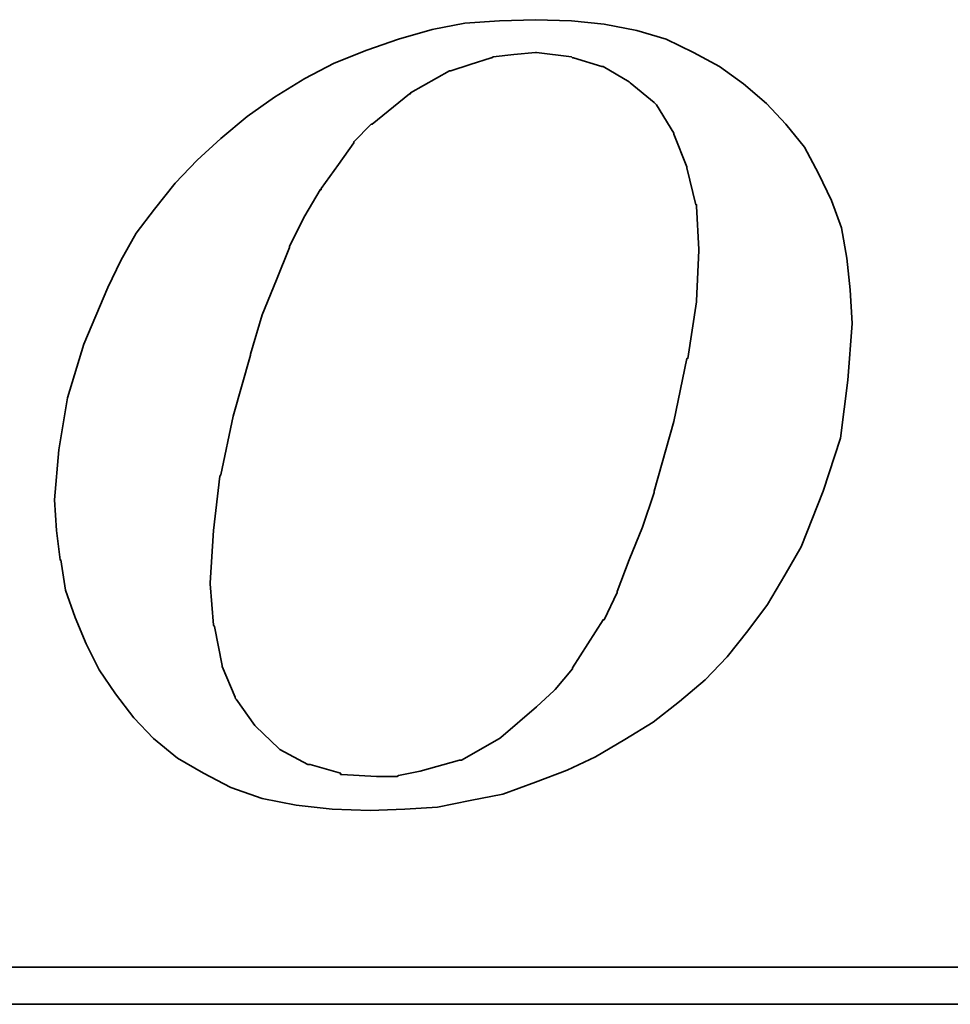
# Model space of a CAD drawing. Header units: inches. Extents: x 12 to 356, y 100 to 267.
# Tile 32 of 47: x 294.03 to 299.46, y 189.04 to 194.78. Entities that reach past the tile are written whole.
import ezdxf

# ---------------------------------------------------------------- set-up
doc = ezdxf.new("R2010")
doc.units = ezdxf.units.IN
doc.header["$LTSCALE"] = 0.25
doc.layers.add('DIM', color=4, linetype='Continuous')
doc.layers.add('layer 1', color=7, linetype='Continuous')

# ---------------------------------------------------------------- blocks, each defined once
blk = doc.blocks.new('TBI MOTION logo(完整正式版)')
at = {"layer": 'layer 1', "color": 22, "lineweight": 35}
for points, knots in [([(-11.34375, -6.98375), (-11.34375, -6.98375), (-10.91375, -7.43875), (-10.91375, -7.43875), (-10.91375, -7.43875), (-10.91375, -7.43875), (-10.38625, -7.87125), (-10.38625, -7.87125), (-10.38625, -7.87125), (-10.38625, -7.87125), (-9.81125, -8.20375), (-9.81125, -8.20375), (-9.81125, -8.20375), (-9.81125, -8.20375), (-9.21125, -8.51875), (-9.21125, -8.51875), (-9.21125, -8.51875), (-9.21125, -8.51875), (-8.51625, -8.75875), (-8.51625, -8.75875), (-8.51625, -8.75875), (-8.51625, -8.75875), (-7.77125, -8.90375), (-7.77125, -8.90375), (-7.77125, -8.90375), (-7.77125, -8.90375), (-6.97875, -8.99875), (-6.97875, -8.99875), (-6.97875, -8.99875), (-6.97875, -8.99875), (-6.14125, -9.02375), (-6.14125, -9.02375), (-6.14125, -9.02375), (-6.14125, -9.02375), (-5.37125, -8.99875), (-5.37125, -8.99875), (-5.37125, -8.99875), (-5.37125, -8.99875), (-4.65375, -8.94875), (-4.65375, -8.94875), (-4.65375, -8.94875), (-4.65375, -8.94875), (-3.93375, -8.80625), (-3.93375, -8.80625), (-3.93375, -8.80625), (-3.93375, -8.80625), (-3.21375, -8.66375), (-3.21375, -8.66375), (-3.21375, -8.66375), (-3.21375, -8.66375), (-2.49375, -8.39875), (-2.49375, -8.39875), (-2.49375, -8.39875), (-2.49375, -8.39875), (-1.79875, -8.13375), (-1.79875, -8.13375), (-1.79875, -8.13375), (-1.79875, -8.13375), (-1.17375, -7.84375), (-1.17375, -7.84375), (-1.17375, -7.84375), (-1.17375, -7.84375), (-0.52375, -7.46375), (-0.52375, -7.46375), (-0.52375, -7.46375), (-0.52375, -7.46375), (0.10124, -7.07875), (0.10124, -7.07875), (0.10124, -7.07875), (0.10124, -7.07875), (0.67625, -6.62375), (0.67625, -6.62375), (0.67625, -6.62375), (0.67625, -6.62375), (1.24874, -6.14375), (1.24874, -6.14375), (1.24874, -6.14375), (1.24874, -6.14375), (1.72874, -5.64125), (1.72874, -5.64125), (1.72874, -5.64125), (1.72874, -5.64125), (2.18624, -5.06375), (2.18624, -5.06375), (2.18624, -5.06375), (2.18624, -5.06375), (2.61625, -4.48874), (2.61625, -4.48874), (2.61625, -4.48874), (2.61625, -4.48874), (3.00125, -3.83874), (3.00125, -3.83874), (3.00125, -3.83874), (3.00125, -3.83874), (3.36124, -3.21374), (3.36124, -3.21374), (3.36124, -3.21374), (3.36124, -3.21374), (3.84374, -1.99125), (3.84374, -1.99125), (3.84374, -1.99125), (3.84374, -1.99125), (4.22625, -0.81875), (4.22625, -0.81875), (4.22625, -0.81875), (4.22625, -0.81875), (4.39125, 0.45624), (4.39125, 0.45624), (4.39125, 0.45624), (4.39125, 0.45624), (4.48874, 1.70124), (4.48874, 1.70124), (4.48874, 1.70124), (4.48874, 1.70124), (4.43874, 2.44625), (4.43874, 2.44625), (4.43874, 2.44625), (4.43874, 2.44625), (4.36874, 3.14125), (4.36874, 3.14125), (4.36874, 3.14125), (4.36874, 3.14125), (4.25125, 3.81125), (4.25125, 3.81125), (4.25125, 3.81125), (4.25125, 3.81125), (4.03124, 4.41125), (4.03124, 4.41125), (4.03124, 4.41125), (4.03124, 4.41125), (3.74374, 5.01125), (3.74374, 5.01125), (3.74374, 5.01125), (3.74374, 5.01125), (3.43124, 5.58875), (3.43124, 5.58875), (3.43124, 5.58875), (3.43124, 5.58875), (3.02625, 6.09125), (3.02625, 6.09125), (3.02625, 6.09125), (3.02625, 6.09125), (2.59374, 6.54875), (2.59374, 6.54875), (2.59374, 6.54875), (2.59374, 6.54875), (2.09124, 6.98125), (2.09124, 6.98125), (2.09124, 6.98125), (2.09124, 6.98125), (1.56124, 7.36625), (1.56124, 7.36625), (1.56124, 7.36625), (1.56124, 7.36625), (0.98624, 7.67625), (0.98624, 7.67625), (0.98624, 7.67625), (0.98624, 7.67625), (0.38624, 7.96375), (0.38624, 7.96375), (0.38624, 7.96375), (0.38624, 7.96375), (-0.25875, 8.15625), (-0.25875, 8.15625), (-0.25875, 8.15625), (-0.25875, 8.15625), (-0.98125, 8.30125), (-0.98125, 8.30125), (-0.98125, 8.30125), (-0.98125, 8.30125), (-1.70124, 8.37125), (-1.70124, 8.37125), (-1.70124, 8.37125), (-1.70124, 8.37125), (-2.49375, 8.39624), (-2.49375, 8.39624), (-2.49375, 8.39624), (-2.49375, 8.39624), (-3.28625, 8.37125), (-3.28625, 8.37125), (-3.28625, 8.37125), (-3.28625, 8.37125), (-4.05125, 8.32125), (-4.05125, 8.32125), (-4.05125, 8.32125), (-4.05125, 8.32125), (-4.77375, 8.18125), (-4.77375, 8.18125), (-4.77375, 8.18125), (-4.77375, 8.18125), (-5.51625, 7.96375), (-5.51625, 7.96375), (-5.51625, 7.96375), (-5.51625, 7.96375), (-6.21125, 7.72625), (-6.21125, 7.72625), (-6.21125, 7.72625), (-6.21125, 7.72625), (-6.92875, 7.43625), (-6.92875, 7.43625), (-6.92875, 7.43625), (-6.92875, 7.43625), (-7.57875, 7.10125), (-7.57875, 7.10125), (-7.57875, 7.10125), (-7.57875, 7.10125), (-8.24875, 6.69125), (-8.24875, 6.69125), (-8.24875, 6.69125), (-8.24875, 6.69125), (-8.84875, 6.26125), (-8.84875, 6.26125), (-8.84875, 6.26125), (-8.84875, 6.26125), (-9.42625, 5.78125), (-9.42625, 5.78125), (-9.42625, 5.78125), (-9.42625, 5.78125), (-9.95375, 5.30125), (-9.95375, 5.30125), (-9.95375, 5.30125), (-9.95375, 5.30125), (-10.43375, 4.79624), (-10.43375, 4.79624), (-10.43375, 4.79624), (-10.43375, 4.79624), (-10.88875, 4.22125), (-10.88875, 4.22125), (-10.88875, 4.22125), (-10.88875, 4.22125), (-11.29875, 3.69375), (-11.29875, 3.69375), (-11.29875, 3.69375), (-11.29875, 3.69375), (-11.63375, 3.09125), (-11.63375, 3.09125), (-11.63375, 3.09125), (-11.63375, 3.09125), (-11.91875, 2.49625), (-11.91875, 2.49625), (-11.91875, 2.49625), (-11.91875, 2.49625), (-12.44875, 1.24625), (-12.44875, 1.24625), (-12.44875, 1.24625), (-12.44875, 1.24625), (-12.80875, 0.06874), (-12.80875, 0.06874), (-12.80875, 0.06874), (-12.80875, 0.06874), (-12.99875, -1.07875), (-12.99875, -1.07875), (-12.99875, -1.07875), (-12.99875, -1.07875), (-13.09375, -2.18375), (-13.09375, -2.18375), (-13.09375, -2.18375), (-13.09375, -2.18375), (-13.04875, -2.85375), (-13.04875, -2.85375), (-13.04875, -2.85375), (-13.04875, -2.85375), (-12.97375, -3.50375), (-12.97375, -3.50375), (-12.97375, -3.50375), (-12.97375, -3.50375), (-12.95375, -3.50375), (-12.95375, -3.50375), (-12.95375, -3.50375), (-12.95375, -3.50375), (-12.85375, -4.17375), (-12.85375, -4.17375), (-12.85375, -4.17375), (-12.85375, -4.17375), (-12.63875, -4.77624), (-12.63875, -4.77624), (-12.63875, -4.77624), (-12.63875, -4.77624), (-12.39875, -5.35125), (-12.39875, -5.35125), (-12.39875, -5.35125), (-12.39875, -5.35125), (-12.11375, -5.92875), (-12.11375, -5.92875), (-12.11375, -5.92875), (-12.11375, -5.92875), (-11.75375, -6.45375), (-11.75375, -6.45375), (-11.75375, -6.45375), (-11.75375, -6.45375), (-11.34375, -6.98375), (-11.34375, -6.98375)], [0, 0, 0, 0, 0.01369863, 0.01369863, 0.01369863, 0.01369863, 0.02739726, 0.02739726, 0.02739726, 0.02739726, 0.04109589, 0.04109589, 0.04109589, 0.04109589, 0.05479452, 0.05479452, 0.05479452, 0.05479452, 0.06849315, 0.06849315, 0.06849315, 0.06849315, 0.08219178, 0.08219178, 0.08219178, 0.08219178, 0.09589041, 0.09589041, 0.09589041, 0.09589041, 0.10958904, 0.10958904, 0.10958904, 0.10958904, 0.12328767, 0.12328767, 0.12328767, 0.12328767, 0.1369863, 0.1369863, 0.1369863, 0.1369863, 0.15068493, 0.15068493, 0.15068493, 0.15068493, 0.16438356, 0.16438356, 0.16438356, 0.16438356, 0.17808219, 0.17808219, 0.17808219, 0.17808219, 0.19178082, 0.19178082, 0.19178082, 0.19178082, 0.20547945, 0.20547945, 0.20547945, 0.20547945, 0.21917808, 0.21917808, 0.21917808, 0.21917808, 0.23287671, 0.23287671, 0.23287671, 0.23287671, 0.24657534, 0.24657534, 0.24657534, 0.24657534, 0.26027397, 0.26027397, 0.26027397, 0.26027397, 0.2739726, 0.2739726, 0.2739726, 0.2739726, 0.28767123, 0.28767123, 0.28767123, 0.28767123, 0.30136986, 0.30136986, 0.30136986, 0.30136986, 0.31506849, 0.31506849, 0.31506849, 0.31506849, 0.32876712, 0.32876712, 0.32876712, 0.32876712, 0.34246575, 0.34246575, 0.34246575, 0.34246575, 0.35616438, 0.35616438, 0.35616438, 0.35616438, 0.36986301, 0.36986301, 0.36986301, 0.36986301, 0.38356164, 0.38356164, 0.38356164, 0.38356164, 0.39726027, 0.39726027, 0.39726027, 0.39726027, 0.4109589, 0.4109589, 0.4109589, 0.4109589, 0.42465753, 0.42465753, 0.42465753, 0.42465753, 0.43835616, 0.43835616, 0.43835616, 0.43835616, 0.45205479, 0.45205479, 0.45205479, 0.45205479, 0.46575342, 0.46575342, 0.46575342, 0.46575342, 0.47945205, 0.47945205, 0.47945205, 0.47945205, 0.49315068, 0.49315068, 0.49315068, 0.49315068, 0.50684932, 0.50684932, 0.50684932, 0.50684932, 0.52054795, 0.52054795, 0.52054795, 0.52054795, 0.53424658, 0.53424658, 0.53424658, 0.53424658, 0.54794521, 0.54794521, 0.54794521, 0.54794521, 0.56164384, 0.56164384, 0.56164384, 0.56164384, 0.57534247, 0.57534247, 0.57534247, 0.57534247, 0.5890411, 0.5890411, 0.5890411, 0.5890411, 0.60273973, 0.60273973, 0.60273973, 0.60273973, 0.61643836, 0.61643836, 0.61643836, 0.61643836, 0.63013699, 0.63013699, 0.63013699, 0.63013699, 0.64383562, 0.64383562, 0.64383562, 0.64383562, 0.65753425, 0.65753425, 0.65753425, 0.65753425, 0.67123288, 0.67123288, 0.67123288, 0.67123288, 0.68493151, 0.68493151, 0.68493151, 0.68493151, 0.69863014, 0.69863014, 0.69863014, 0.69863014, 0.71232877, 0.71232877, 0.71232877, 0.71232877, 0.7260274, 0.7260274, 0.7260274, 0.7260274, 0.73972603, 0.73972603, 0.73972603, 0.73972603, 0.75342466, 0.75342466, 0.75342466, 0.75342466, 0.76712329, 0.76712329, 0.76712329, 0.76712329, 0.78082192, 0.78082192, 0.78082192, 0.78082192, 0.79452055, 0.79452055, 0.79452055, 0.79452055, 0.80821918, 0.80821918, 0.80821918, 0.80821918, 0.82191781, 0.82191781, 0.82191781, 0.82191781, 0.83561644, 0.83561644, 0.83561644, 0.83561644, 0.84931507, 0.84931507, 0.84931507, 0.84931507, 0.8630137, 0.8630137, 0.8630137, 0.8630137, 0.87671233, 0.87671233, 0.87671233, 0.87671233, 0.89041096, 0.89041096, 0.89041096, 0.89041096, 0.90410959, 0.90410959, 0.90410959, 0.90410959, 0.91780822, 0.91780822, 0.91780822, 0.91780822, 0.93150685, 0.93150685, 0.93150685, 0.93150685, 0.94520548, 0.94520548, 0.94520548, 0.94520548, 0.95890411, 0.95890411, 0.95890411, 0.95890411, 0.97260274, 0.97260274, 0.97260274, 0.97260274, 0.98630137, 0.98630137, 0.98630137, 0.98630137, 1, 1, 1, 1]), ([(-8.77875, 1.03124), (-8.77875, 1.03124), (-8.51625, 1.89625), (-8.51625, 1.89625), (-8.51625, 1.89625), (-8.51625, 1.89625), (-8.20375, 2.66375), (-8.20375, 2.66375), (-8.20375, 2.66375), (-8.20375, 2.66375), (-7.91625, 3.38125), (-7.91625, 3.38125), (-7.91625, 3.38125), (-7.91625, 3.38125), (-7.91625, 3.40624), (-7.91625, 3.40624), (-7.91625, 3.40624), (-7.91625, 3.40624), (-7.57875, 4.07624), (-7.57875, 4.07624), (-7.57875, 4.07624), (-7.57875, 4.07624), (-7.24375, 4.65125), (-7.24375, 4.65125), (-7.24375, 4.65125), (-7.24375, 4.65125), (-7.21875, 4.65125), (-7.21875, 4.65125), (-7.21875, 4.65125), (-7.21875, 4.65125), (-7.21875, 4.67624), (-7.21875, 4.67624), (-7.21875, 4.67624), (-7.21875, 4.67624), (-6.83625, 5.20375), (-6.83625, 5.20375), (-6.83625, 5.20375), (-6.83625, 5.20375), (-6.49875, 5.68625), (-6.49875, 5.68625), (-6.49875, 5.68625), (-6.49875, 5.68625), (-6.49875, 5.70625), (-6.49875, 5.70625), (-6.49875, 5.70625), (-6.49875, 5.70625), (-6.11625, 6.09125), (-6.11625, 6.09125), (-6.11625, 6.09125), (-6.11625, 6.09125), (-6.09125, 6.09125), (-6.09125, 6.09125), (-6.09125, 6.09125), (-6.09125, 6.09125), (-5.27375, 6.76625), (-5.27375, 6.76625), (-5.27375, 6.76625), (-5.27375, 6.76625), (-5.24875, 6.76625), (-5.24875, 6.76625), (-5.24875, 6.76625), (-5.24875, 6.76625), (-5.24875, 6.78625), (-5.24875, 6.78625), (-5.24875, 6.78625), (-5.24875, 6.78625), (-4.38875, 7.26624), (-4.38875, 7.26624), (-4.38875, 7.26624), (-4.38875, 7.26624), (-4.36125, 7.26624), (-4.36125, 7.26624), (-4.36125, 7.26624), (-4.36125, 7.26624), (-3.93375, 7.41125), (-3.93375, 7.41125), (-3.93375, 7.41125), (-3.93375, 7.41125), (-3.47375, 7.55625), (-3.47375, 7.55625), (-3.47375, 7.55625), (-3.47375, 7.55625), (-3.45375, 7.55625), (-3.45375, 7.55625), (-3.45375, 7.55625), (-3.45375, 7.55625), (-3.42875, 7.58124), (-3.42875, 7.58124), (-3.42875, 7.58124), (-3.42875, 7.58124), (-2.97375, 7.62625), (-2.97375, 7.62625), (-2.97375, 7.62625), (-2.97375, 7.62625), (-2.49375, 7.67625), (-2.49375, 7.67625), (-2.49375, 7.67625), (-2.49375, 7.67625), (-2.46875, 7.67625), (-2.46875, 7.67625), (-2.46875, 7.67625), (-2.46875, 7.67625), (-1.70124, 7.58124), (-1.70124, 7.58124), (-1.70124, 7.58124), (-1.70124, 7.58124), (-1.67875, 7.55625), (-1.67875, 7.55625), (-1.67875, 7.55625), (-1.67875, 7.55625), (-1.65375, 7.55625), (-1.65375, 7.55625), (-1.65375, 7.55625), (-1.65375, 7.55625), (-1.03125, 7.36625), (-1.03125, 7.36625), (-1.03125, 7.36625), (-1.03125, 7.36625), (-1.00625, 7.36625), (-1.00625, 7.36625), (-1.00625, 7.36625), (-1.00625, 7.36625), (-0.43124, 7.02624), (-0.43124, 7.02624), (-0.43124, 7.02624), (-0.43124, 7.02624), (-0.40625, 7.00624), (-0.40625, 7.00624), (-0.40625, 7.00624), (-0.40625, 7.00624), (0.12124, 6.57124), (0.12124, 6.57124), (0.12124, 6.57124), (0.12124, 6.57124), (0.14624, 6.54875), (0.14624, 6.54875), (0.14624, 6.54875), (0.14624, 6.54875), (0.17124, 6.52375), (0.17124, 6.52375), (0.17124, 6.52375), (0.17124, 6.52375), (0.55625, 5.89875), (0.55625, 5.89875), (0.55625, 5.89875), (0.55625, 5.89875), (0.55625, 5.87625), (0.55625, 5.87625), (0.55625, 5.87625), (0.55625, 5.87625), (0.84124, 5.15625), (0.84124, 5.15625), (0.84124, 5.15625), (0.84124, 5.15625), (0.84124, 5.13125), (0.84124, 5.13125), (0.84124, 5.13125), (0.84124, 5.13125), (1.03624, 4.31875), (1.03624, 4.31875), (1.03624, 4.31875), (1.03624, 4.31875), (1.05624, 4.31875), (1.05624, 4.31875), (1.05624, 4.31875), (1.05624, 4.31875), (1.05624, 4.29125), (1.05624, 4.29125), (1.05624, 4.29125), (1.05624, 4.29125), (1.10625, 3.33125), (1.10625, 3.33125), (1.10625, 3.33125), (1.10625, 3.33125), (1.10625, 3.30875), (1.10625, 3.30875), (1.10625, 3.30875), (1.10625, 3.30875), (1.05624, 2.20624), (1.05624, 2.20624), (1.05624, 2.20624), (1.05624, 2.20624), (1.05624, 2.18124), (1.05624, 2.18124), (1.05624, 2.18124), (1.05624, 2.18124), (0.86624, 0.93624), (0.86624, 0.93624), (0.86624, 0.93624), (0.86624, 0.93624), (0.84124, 0.93624), (0.84124, 0.93624), (0.84124, 0.93624), (0.84124, 0.93624), (0.55625, -0.45874), (0.55625, -0.45874), (0.55625, -0.45874), (0.55625, -0.45874), (0.12124, -1.99125), (0.12124, -1.99125), (0.12124, -1.99125), (0.12124, -1.99125), (0.12124, -2.01874), (0.12124, -2.01874), (0.12124, -2.01874), (0.12124, -2.01874), (-0.13874, -2.78375), (-0.13874, -2.78375), (-0.13874, -2.78375), (-0.13874, -2.78375), (-0.43124, -3.50375), (-0.43124, -3.50375), (-0.43124, -3.50375), (-0.43124, -3.50375), (-0.69375, -4.19875), (-0.69375, -4.19875), (-0.69375, -4.19875), (-0.69375, -4.19875), (-0.69375, -4.22375), (-0.69375, -4.22375), (-0.69375, -4.22375), (-0.69375, -4.22375), (-0.98125, -4.82374), (-0.98125, -4.82374), (-0.98125, -4.82374), (-0.98125, -4.82374), (-1.00625, -4.82374), (-1.00625, -4.82374), (-1.00625, -4.82374), (-1.00625, -4.82374), (-1.33875, -5.35125), (-1.33875, -5.35125), (-1.33875, -5.35125), (-1.33875, -5.35125), (-1.67875, -5.87875), (-1.67875, -5.87875), (-1.67875, -5.87875), (-1.67875, -5.87875), (-1.67875, -5.90375), (-1.67875, -5.90375), (-1.67875, -5.90375), (-1.67875, -5.90375), (-2.05875, -6.35875), (-2.05875, -6.35875), (-2.05875, -6.35875), (-2.05875, -6.35875), (-2.08375, -6.38375), (-2.08375, -6.38375), (-2.08375, -6.38375), (-2.08375, -6.38375), (-2.46875, -6.74375), (-2.46875, -6.74375), (-2.46875, -6.74375), (-2.46875, -6.74375), (-3.25875, -7.41625), (-3.25875, -7.41625), (-3.25875, -7.41625), (-3.25875, -7.41625), (-3.28625, -7.43875), (-3.28625, -7.43875), (-3.28625, -7.43875), (-3.28625, -7.43875), (-4.12375, -7.91875), (-4.12375, -7.91875), (-4.12375, -7.91875), (-4.12375, -7.91875), (-4.14875, -7.91875), (-4.14875, -7.91875), (-4.14875, -7.91875), (-4.14875, -7.91875), (-4.17125, -7.91875), (-4.17125, -7.91875), (-4.17125, -7.91875), (-4.17125, -7.91875), (-5.03375, -8.15875), (-5.03375, -8.15875), (-5.03375, -8.15875), (-5.03375, -8.15875), (-5.51625, -8.25625), (-5.51625, -8.25625), (-5.51625, -8.25625), (-5.51625, -8.25625), (-5.54125, -8.27875), (-5.54125, -8.27875), (-5.54125, -8.27875), (-5.54125, -8.27875), (-5.56375, -8.27875), (-5.56375, -8.27875), (-5.56375, -8.27875), (-5.56375, -8.27875), (-5.99625, -8.27875), (-5.99625, -8.27875), (-5.99625, -8.27875), (-5.99625, -8.27875), (-6.76375, -8.23125), (-6.76375, -8.23125), (-6.76375, -8.23125), (-6.76375, -8.23125), (-6.78875, -8.23125), (-6.78875, -8.23125), (-6.78875, -8.23125), (-6.78875, -8.23125), (-6.78875, -8.20375), (-6.78875, -8.20375), (-6.78875, -8.20375), (-6.78875, -8.20375), (-7.45875, -8.01375), (-7.45875, -8.01375), (-7.45875, -8.01375), (-7.45875, -8.01375), (-7.48375, -8.01375), (-7.48375, -8.01375), (-7.48375, -8.01375), (-7.48375, -8.01375), (-7.50875, -8.01375), (-7.50875, -8.01375), (-7.50875, -8.01375), (-7.50875, -8.01375), (-8.13125, -7.67875), (-8.13125, -7.67875), (-8.13125, -7.67875), (-8.13125, -7.67875), (-8.15625, -7.65375), (-8.15625, -7.65375), (-8.15625, -7.65375), (-8.15625, -7.65375), (-8.65875, -7.17375), (-8.65875, -7.17375), (-8.65875, -7.17375), (-8.65875, -7.17375), (-8.68375, -7.14875), (-8.68375, -7.14875), (-8.68375, -7.14875), (-8.68375, -7.14875), (-9.08875, -6.57375), (-9.08875, -6.57375), (-9.08875, -6.57375), (-9.08875, -6.57375), (-9.11375, -6.54875), (-9.11375, -6.54875), (-9.11375, -6.54875), (-9.11375, -6.54875), (-9.11375, -6.52875), (-9.11375, -6.52875), (-9.11375, -6.52875), (-9.11375, -6.52875), (-9.40375, -5.85375), (-9.40375, -5.85375), (-9.40375, -5.85375), (-9.40375, -5.85375), (-9.40375, -5.82875), (-9.40375, -5.82875), (-9.40375, -5.82875), (-9.40375, -5.82875), (-9.56875, -4.96875), (-9.56875, -4.96875), (-9.56875, -4.96875), (-9.56875, -4.96875), (-9.59375, -4.94375), (-9.59375, -4.94375), (-9.59375, -4.94375), (-9.59375, -4.94375), (-9.66375, -4.03375), (-9.66375, -4.03375), (-9.66375, -4.03375), (-9.66375, -4.03375), (-9.66375, -4.00875), (-9.66375, -4.00875), (-9.66375, -4.00875), (-9.66375, -4.00875), (-9.59375, -2.85375), (-9.59375, -2.85375), (-9.59375, -2.85375), (-9.59375, -2.85375), (-9.45125, -1.65875), (-9.45125, -1.65875), (-9.45125, -1.65875), (-9.45125, -1.65875), (-9.42625, -1.63375), (-9.42625, -1.63375), (-9.42625, -1.63375), (-9.42625, -1.63375), (-9.16125, -0.33875), (-9.16125, -0.33875), (-9.16125, -0.33875), (-9.16125, -0.33875), (-8.77875, 1.00624), (-8.77875, 1.00624), (-8.77875, 1.00624), (-8.77875, 1.00624), (-8.77875, 1.03124), (-8.77875, 1.03124)], [0, 0, 0, 0, 0.01020408, 0.01020408, 0.01020408, 0.01020408, 0.02040816, 0.02040816, 0.02040816, 0.02040816, 0.03061224, 0.03061224, 0.03061224, 0.03061224, 0.04081633, 0.04081633, 0.04081633, 0.04081633, 0.05102041, 0.05102041, 0.05102041, 0.05102041, 0.06122449, 0.06122449, 0.06122449, 0.06122449, 0.07142857, 0.07142857, 0.07142857, 0.07142857, 0.08163265, 0.08163265, 0.08163265, 0.08163265, 0.09183673, 0.09183673, 0.09183673, 0.09183673, 0.10204082, 0.10204082, 0.10204082, 0.10204082, 0.1122449, 0.1122449, 0.1122449, 0.1122449, 0.12244898, 0.12244898, 0.12244898, 0.12244898, 0.13265306, 0.13265306, 0.13265306, 0.13265306, 0.14285714, 0.14285714, 0.14285714, 0.14285714, 0.15306122, 0.15306122, 0.15306122, 0.15306122, 0.16326531, 0.16326531, 0.16326531, 0.16326531, 0.17346939, 0.17346939, 0.17346939, 0.17346939, 0.18367347, 0.18367347, 0.18367347, 0.18367347, 0.19387755, 0.19387755, 0.19387755, 0.19387755, 0.20408163, 0.20408163, 0.20408163, 0.20408163, 0.21428571, 0.21428571, 0.21428571, 0.21428571, 0.2244898, 0.2244898, 0.2244898, 0.2244898, 0.23469388, 0.23469388, 0.23469388, 0.23469388, 0.24489796, 0.24489796, 0.24489796, 0.24489796, 0.25510204, 0.25510204, 0.25510204, 0.25510204, 0.26530612, 0.26530612, 0.26530612, 0.26530612, 0.2755102, 0.2755102, 0.2755102, 0.2755102, 0.28571429, 0.28571429, 0.28571429, 0.28571429, 0.29591837, 0.29591837, 0.29591837, 0.29591837, 0.30612245, 0.30612245, 0.30612245, 0.30612245, 0.31632653, 0.31632653, 0.31632653, 0.31632653, 0.32653061, 0.32653061, 0.32653061, 0.32653061, 0.33673469, 0.33673469, 0.33673469, 0.33673469, 0.34693878, 0.34693878, 0.34693878, 0.34693878, 0.35714286, 0.35714286, 0.35714286, 0.35714286, 0.36734694, 0.36734694, 0.36734694, 0.36734694, 0.37755102, 0.37755102, 0.37755102, 0.37755102, 0.3877551, 0.3877551, 0.3877551, 0.3877551, 0.39795918, 0.39795918, 0.39795918, 0.39795918, 0.40816327, 0.40816327, 0.40816327, 0.40816327, 0.41836735, 0.41836735, 0.41836735, 0.41836735, 0.42857143, 0.42857143, 0.42857143, 0.42857143, 0.43877551, 0.43877551, 0.43877551, 0.43877551, 0.44897959, 0.44897959, 0.44897959, 0.44897959, 0.45918367, 0.45918367, 0.45918367, 0.45918367, 0.46938776, 0.46938776, 0.46938776, 0.46938776, 0.47959184, 0.47959184, 0.47959184, 0.47959184, 0.48979592, 0.48979592, 0.48979592, 0.48979592, 0.5, 0.5, 0.5, 0.5, 0.51020408, 0.51020408, 0.51020408, 0.51020408, 0.52040816, 0.52040816, 0.52040816, 0.52040816, 0.53061224, 0.53061224, 0.53061224, 0.53061224, 0.54081633, 0.54081633, 0.54081633, 0.54081633, 0.55102041, 0.55102041, 0.55102041, 0.55102041, 0.56122449, 0.56122449, 0.56122449, 0.56122449, 0.57142857, 0.57142857, 0.57142857, 0.57142857, 0.58163265, 0.58163265, 0.58163265, 0.58163265, 0.59183673, 0.59183673, 0.59183673, 0.59183673, 0.60204082, 0.60204082, 0.60204082, 0.60204082, 0.6122449, 0.6122449, 0.6122449, 0.6122449, 0.62244898, 0.62244898, 0.62244898, 0.62244898, 0.63265306, 0.63265306, 0.63265306, 0.63265306, 0.64285714, 0.64285714, 0.64285714, 0.64285714, 0.65306122, 0.65306122, 0.65306122, 0.65306122, 0.66326531, 0.66326531, 0.66326531, 0.66326531, 0.67346939, 0.67346939, 0.67346939, 0.67346939, 0.68367347, 0.68367347, 0.68367347, 0.68367347, 0.69387755, 0.69387755, 0.69387755, 0.69387755, 0.70408163, 0.70408163, 0.70408163, 0.70408163, 0.71428571, 0.71428571, 0.71428571, 0.71428571, 0.7244898, 0.7244898, 0.7244898, 0.7244898, 0.73469388, 0.73469388, 0.73469388, 0.73469388, 0.74489796, 0.74489796, 0.74489796, 0.74489796, 0.75510204, 0.75510204, 0.75510204, 0.75510204, 0.76530612, 0.76530612, 0.76530612, 0.76530612, 0.7755102, 0.7755102, 0.7755102, 0.7755102, 0.78571429, 0.78571429, 0.78571429, 0.78571429, 0.79591837, 0.79591837, 0.79591837, 0.79591837, 0.80612245, 0.80612245, 0.80612245, 0.80612245, 0.81632653, 0.81632653, 0.81632653, 0.81632653, 0.82653061, 0.82653061, 0.82653061, 0.82653061, 0.83673469, 0.83673469, 0.83673469, 0.83673469, 0.84693878, 0.84693878, 0.84693878, 0.84693878, 0.85714286, 0.85714286, 0.85714286, 0.85714286, 0.86734694, 0.86734694, 0.86734694, 0.86734694, 0.87755102, 0.87755102, 0.87755102, 0.87755102, 0.8877551, 0.8877551, 0.8877551, 0.8877551, 0.89795918, 0.89795918, 0.89795918, 0.89795918, 0.90816327, 0.90816327, 0.90816327, 0.90816327, 0.91836735, 0.91836735, 0.91836735, 0.91836735, 0.92857143, 0.92857143, 0.92857143, 0.92857143, 0.93877551, 0.93877551, 0.93877551, 0.93877551, 0.94897959, 0.94897959, 0.94897959, 0.94897959, 0.95918367, 0.95918367, 0.95918367, 0.95918367, 0.96938776, 0.96938776, 0.96938776, 0.96938776, 0.97959184, 0.97959184, 0.97959184, 0.97959184, 0.98979592, 0.98979592, 0.98979592, 0.98979592, 1, 1, 1, 1]), ([(75.90875, -9.47875), (75.90875, -9.47875), (75.90875, -12.28625), (75.90875, -12.28625), (75.90875, -12.28625), (75.90875, -12.28625), (75.90875, -12.47875), (75.90875, -12.47875), (75.90875, -12.47875), (75.90875, -12.47875), (75.71625, -12.47875), (75.71625, -12.47875), (75.71625, -12.47875), (75.71625, -12.47875), (-88.32875, -12.47875), (-88.32875, -12.47875), (-88.32875, -12.47875), (-88.32875, -12.47875), (-88.32875, -13.29375), (-88.32875, -13.29375), (-88.32875, -13.29375), (-88.32875, -13.29375), (82.89125, -13.29375), (82.89125, -13.29375), (82.89125, -13.29375), (82.89125, -13.29375), (75.90875, -9.47875), (75.90875, -9.47875)], [0, 0, 0, 0, 0.14285714, 0.14285714, 0.14285714, 0.14285714, 0.28571429, 0.28571429, 0.28571429, 0.28571429, 0.42857143, 0.42857143, 0.42857143, 0.42857143, 0.57142857, 0.57142857, 0.57142857, 0.57142857, 0.71428571, 0.71428571, 0.71428571, 0.71428571, 0.85714286, 0.85714286, 0.85714286, 0.85714286, 1, 1, 1, 1])]:
    blk.add_open_spline(points, degree=3, knots=knots, dxfattribs=at)

msp = doc.modelspace()

# ---------------------------------------------------------------- block references
at = {"layer": 'DIM', "xscale": 0.2646000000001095, "yscale": 0.2645999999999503, "zscale": 0.2646}
msp.add_blockref('TBI MOTION logo(完整正式版)', (297.6989, 192.5557), dxfattribs=at)

doc.saveas('drawing.dxf')
